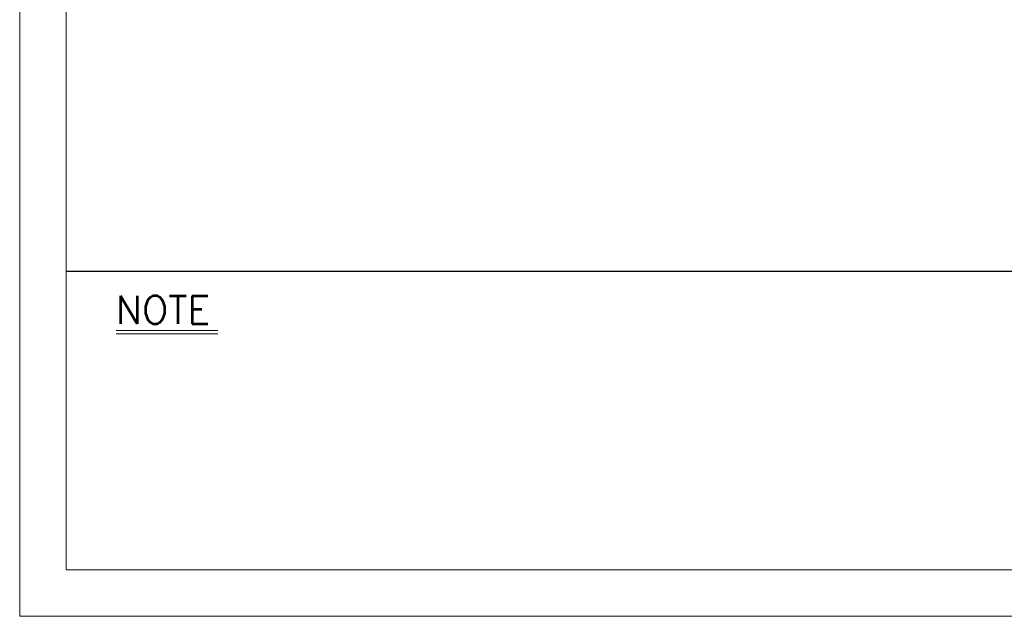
# Model space of a CAD drawing. Header units: millimetres. Extents: x 46891 to 51038, y 6223 to 10291.
# Tile 1 of 8: x 48547 to 49173, y 8529 to 8909. Entities that reach past the tile are written whole.
import ezdxf

# ---------------------------------------------------------------- set-up
doc = ezdxf.new("R2010")
doc.units = ezdxf.units.MM
doc.header["$LTSCALE"] = 0.5
doc.layers.get('0').update_dxf_attribs({"lineweight": 20})
doc.layers.add('3', color=3, linetype='Continuous')
doc.layers.add('4', color=4, linetype='Continuous', lineweight=13)
doc.styles.add('DSR TEXT', font='romans.shx', dxfattribs={"bigfont": 'whgtxt.shx'})

# ---------------------------------------------------------------- blocks, each defined once
blk = doc.blocks.new('A$C13F00394')
for p, q in [((-202.34, 25.67), (-191.42, 25.67)), ((-202.34, 25.3), (-191.42, 25.3))]:
    blk.add_line(p, q)
at = {"layer": '3'}
blk.add_line((0, 32), (-207.68, 32), dxfattribs=at)
at = {"layer": '4', "color": 0, "style": 'DSR TEXT'}
blk.add_text('NOTE', height=3, dxfattribs=at).set_placement((-202.39, 26.38))
blk = doc.blocks.new('A$C1C1952E1')
at = {"color": 1}
blk.add_lwpolyline([(0, 0), (420, 0), (420, 297), (0, 297)], close=True, dxfattribs=at)
at = {"color": 3}
blk.add_lwpolyline([(5, 5), (415, 5), (415, 292), (5, 292)], close=True, dxfattribs=at)

msp = doc.modelspace()

# ---------------------------------------------------------------- block references
at = {"xscale": 5.931900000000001, "yscale": 5.931900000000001, "zscale": 5.931900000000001}
for name, p in [('A$C1C1952E1', (48546.67132, 8528.99552)), ('A$C13F00394', (49808.28288, 8558.65502))]:
    msp.add_blockref(name, p, dxfattribs=at)

doc.saveas('drawing.dxf')
